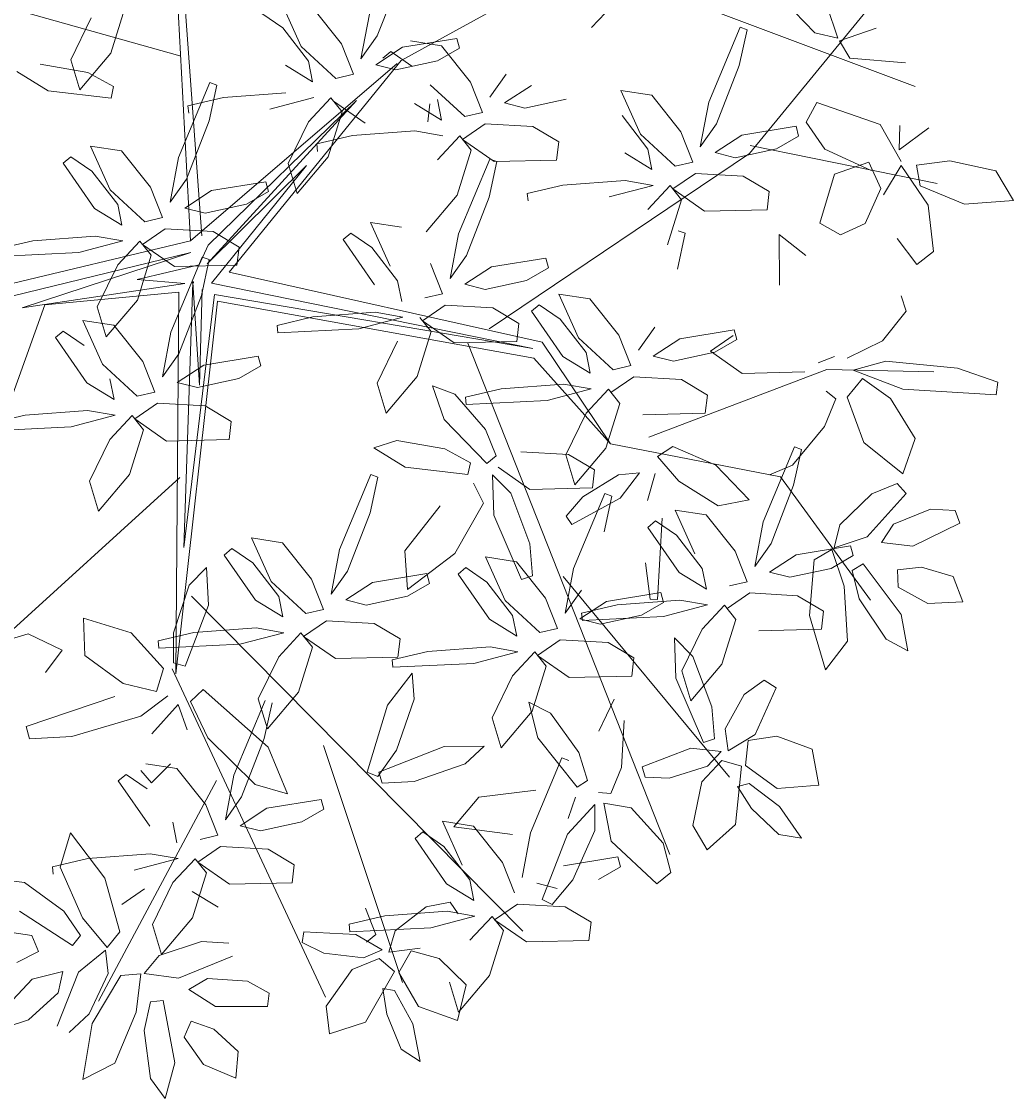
# Model space of a CAD drawing. Header units: millimetres. Extents: x -1567 to 968, y -503 to 481.
# Tile 37 of 145: x -500.79 to -498.75, y -130.76 to -128.54. Entities that reach past the tile are written whole.
import ezdxf

# ---------------------------------------------------------------- set-up
doc = ezdxf.new("R2010")
doc.units = ezdxf.units.MM
doc.layers.add('ARBOLES', color=2, linetype='Continuous')
doc.layers.add('cota', color=253, linetype='Continuous', lineweight=0)
doc.styles.get("Standard").update_dxf_attribs({"font": 'arial.ttf'})

# ---------------------------------------------------------------- blocks, each defined once
blk = doc.blocks.new('ARR2')
at = {"layer": 'ARBOLES', "color": 82, "lineweight": 5, "true_color": 0x49ca12}
for p, q in [((2740.9134, 1214.7457), (2739.7186, 1215.0803)), ((2740.9352, 1214.3642), (2740.9083, 1214.8699)), ((2740.9588, 1214.3743), (2740.9225, 1214.8658)), ((2740.7999, 1214.8436), (2740.7711, 1214.751)), ((2740.6886, 1214.7374), (2740.7306, 1214.8236)), ((2740.7711, 1214.751), (2740.7073, 1214.6755)), ((2740.7238, 1214.7113), (2740.6253, 1214.7284)), ((2740.7073, 1214.6755), (2740.6886, 1214.7374)), ((2740.5776, 1214.7132), (2740.6423, 1214.6736)), ((2740.7768, 1214.6826), (2740.7238, 1214.7113)), ((2740.6423, 1214.6736), (2740.7715, 1214.6582)), ((2740.7715, 1214.6582), (2740.7768, 1214.6826)), ((2740.9106, 1214.5358), (2740.975, 1214.6902)), ((2740.9894, 1214.6849), (2740.9734, 1214.6113)), ((2740.975, 1214.6902), (2740.9894, 1214.6849)), ((2740.93, 1214.6426), (2741.0033, 1214.6599)), ((2740.9314, 1214.6274), (2740.93, 1214.6426)), ((2740.9734, 1214.6113), (2740.9268, 1214.4911)), ((2740.7292, 1214.5596), (2740.7932, 1214.5498)), ((2740.7699, 1214.4695), (2740.7292, 1214.5596)), ((2740.7932, 1214.5498), (2740.8529, 1214.4748)), ((2740.6728, 1214.5242), (2740.6887, 1214.5376)), ((2740.7374, 1214.4311), (2740.6728, 1214.5242)), ((2740.6887, 1214.5376), (2740.7319, 1214.508)), ((2740.8932, 1214.4438), (2740.9106, 1214.5358)), ((2740.7319, 1214.508), (2740.7852, 1214.4391)), ((2740.8529, 1214.4748), (2740.8776, 1214.4122)), ((2740.9268, 1214.4911), (2740.8932, 1214.4438)), ((2740.8411, 1214.4037), (2740.7699, 1214.4695)), ((2740.7936, 1214.3967), (2740.7374, 1214.4311)), ((2740.7852, 1214.4391), (2740.7936, 1214.3967)), ((2740.9653, 1214.4213), (2740.9234, 1214.4319)), ((2740.8776, 1214.4122), (2740.8411, 1214.4037)), ((2740.8833, 1214.389), (2740.8364, 1214.3569)), ((2740.9352, 1214.3642), (2740.2945, 1214.2111)), ((2740.5368, 1214.3474), (2740.6102, 1214.3646)), ((2740.6102, 1214.3646), (2740.7387, 1214.3742)), ((2740.7959, 1214.3643), (2740.7053, 1214.3404)), ((2740.7387, 1214.3742), (2740.7959, 1214.3643)), ((2740.7852, 1214.3145), (2740.8311, 1214.3638)), ((2740.8311, 1214.3638), (2740.8544, 1214.3345)), ((2740.3345, 1214.1933), (2740.9358, 1214.3402)), ((2740.7053, 1214.3404), (2740.5383, 1214.3322)), ((2740.9358, 1214.3402), (2740.5887, 1214.2261)), ((2740.8364, 1214.3569), (2740.9019, 1214.3111)), ((2740.8544, 1214.3345), (2740.8257, 1214.242)), ((2740.7432, 1214.2284), (2740.7852, 1214.3145)), ((2740.5887, 1214.2261), (2740.9234, 1214.2766)), ((2740.9234, 1214.2766), (2740.8256, 1214.2846)), ((2740.6354, 1214.2321), (2740.9114, 1214.2586)), ((2740.6354, 1214.2321), (2740.3772, 1213.5152)), ((2740.7618, 1214.1665), (2740.7432, 1214.2284)), ((2740.8257, 1214.242), (2740.7618, 1214.1665)), ((2740.7134, 1214.2002), (2740.7773, 1214.1904)), ((2740.754, 1214.1101), (2740.7134, 1214.2002)), ((2740.7773, 1214.1904), (2740.837, 1214.1154)), ((2740.6569, 1214.1648), (2740.6729, 1214.1782)), ((2740.7216, 1214.0717), (2740.6569, 1214.1648)), ((2740.6729, 1214.1782), (2740.716, 1214.1486)), ((2740.8773, 1214.0843), (2740.8947, 1214.1764)), ((2740.9109, 1214.1317), (2740.8773, 1214.0843)), ((2740.8252, 1214.0443), (2740.754, 1214.1101)), ((2740.837, 1214.1154), (2740.8618, 1214.0528)), ((2740.7693, 1214.0797), (2740.7777, 1214.0373)), ((2740.7777, 1214.0373), (2740.7216, 1214.0717)), ((2740.8618, 1214.0528), (2740.8252, 1214.0443)), ((2740.8675, 1214.0295), (2740.8205, 1213.9974)), ((2740.5943, 1214.0052), (2740.7228, 1214.0148)), ((2740.7228, 1214.0148), (2740.78, 1214.0049)), ((2740.5209, 1213.988), (2740.5943, 1214.0052)), ((2740.78, 1214.0049), (2740.6894, 1213.981)), ((2740.7693, 1213.9551), (2740.8152, 1214.0044)), ((2740.8152, 1214.0044), (2740.8386, 1213.9751)), ((2740.8205, 1213.9974), (2740.886, 1213.9517)), ((2740.6894, 1213.981), (2740.5224, 1213.9728)), ((2740.8386, 1213.9751), (2740.8098, 1213.8825)), ((2740.7273, 1213.869), (2740.7693, 1213.9551)), ((2740.8098, 1213.8825), (2740.746, 1213.807)), ((2740.746, 1213.807), (2740.7273, 1213.869)), ((2740.7145, 1213.5871), (2740.7177, 1213.5098)), ((2740.8127, 1213.5568), (2740.7145, 1213.5871)), ((2740.6007, 1213.5547), (2740.485, 1213.5199)), ((2740.6711, 1213.5211), (2740.6007, 1213.5547)), ((2740.6365, 1213.4749), (2740.6711, 1213.5211)), ((2740.7177, 1213.5098), (2740.7962, 1213.4524)), ((2740.7793, 1213.4252), (2740.5966, 1213.3638)), ((2740.5966, 1213.3638), (2740.6033, 1213.3383)), ((2740.6033, 1213.3383), (2740.6909, 1213.3429)), ((2740.6882, 1213.1446), (2740.667, 1213.0735)), ((2740.6506, 1213.0747), (2740.724, 1213.0919)), ((2740.652, 1213.0595), (2740.6506, 1213.0747)), ((2740.667, 1213.0735), (2740.7129, 1212.9693)), ((2740.5936, 1213.0419), (2740.5432, 1213.0483)), ((2740.6745, 1212.9832), (2740.5936, 1213.0419)), ((2740.5828, 1212.983), (2740.6923, 1212.9126)), ((2740.7087, 1212.9332), (2740.6745, 1212.9832)), ((2740.6081, 1212.9329), (2740.5392, 1212.9429)), ((2740.6218, 1212.8999), (2740.6081, 1212.9329)), ((2740.6923, 1212.9126), (2740.7087, 1212.9332)), ((2740.5775, 1212.8772), (2740.6218, 1212.8999)), ((2740.6723, 1212.8587), (2740.6091, 1212.8428)), ((2740.7043, 1212.8577), (2740.6605, 1212.7461)), ((2740.6623, 1212.8146), (2740.6723, 1212.8587)), ((2740.6091, 1212.8428), (2740.5356, 1212.7647)), ((2740.6018, 1212.7589), (2740.6623, 1212.8146)), ((2740.5532, 1212.7432), (2740.6018, 1212.7589))]:
    blk.add_line(p, q, dxfattribs=at)
at = {"layer": 'ARBOLES', "color": 86, "lineweight": 5, "true_color": 0x1a760a}
for p, q in [((2741.3693, 1214.7358), (2741.7422, 1214.9411)), ((2741.7609, 1214.8039), (2741.8498, 1214.897)), ((2741.3718, 1214.7631), (2741.4836, 1214.7814)), ((2741.388, 1214.7761), (2741.4519, 1214.7663)), ((2741.4889, 1214.7612), (2741.4436, 1214.735)), ((2741.4519, 1214.7663), (2741.5116, 1214.6913)), ((2741.4836, 1214.7814), (2741.4889, 1214.7612)), ((2741.4436, 1214.735), (2741.3584, 1214.7165)), ((2741.5855, 1214.7076), (2741.552, 1214.6603)), ((2741.4999, 1214.6202), (2741.4287, 1214.686)), ((2741.5116, 1214.6913), (2741.5364, 1214.6287)), ((2741.5822, 1214.6484), (2741.6374, 1214.6843)), ((2741.8213, 1214.6739), (2741.8852, 1214.6641)), ((2741.862, 1214.5838), (2741.8213, 1214.6739)), ((2741.444, 1214.6556), (2741.4523, 1214.6132)), ((2741.7092, 1214.6562), (2741.6241, 1214.6378)), ((2741.4523, 1214.6132), (2741.3962, 1214.6476)), ((2741.4237, 1214.6095), (2741.4282, 1214.6467)), ((2741.5364, 1214.6287), (2741.4999, 1214.6202)), ((2741.6241, 1214.6378), (2741.5822, 1214.6484)), ((2741.5421, 1214.6055), (2741.4952, 1214.5734)), ((2741.6404, 1214.5999), (2741.5421, 1214.6055)), ((2741.8239, 1214.6223), (2741.8772, 1214.5534)), ((2741.3974, 1214.5907), (2741.4546, 1214.5808)), ((2741.6938, 1214.568), (2741.6404, 1214.5999)), ((2741.444, 1214.531), (2741.4898, 1214.5803)), ((2741.4898, 1214.5803), (2741.5132, 1214.551)), ((2741.4952, 1214.5734), (2741.5606, 1214.5276)), ((2741.6893, 1214.5307), (2741.6938, 1214.568)), ((2741.5132, 1214.551), (2741.4844, 1214.4585)), ((2741.8856, 1214.511), (2741.8295, 1214.5454)), ((2741.8772, 1214.5534), (2741.8856, 1214.511)), ((2741.4872, 1214.3786), (2741.5517, 1214.5329)), ((2741.566, 1214.5277), (2741.55, 1214.454)), ((2741.5517, 1214.5329), (2741.566, 1214.5277)), ((2741.5606, 1214.5276), (2741.6893, 1214.5307)), ((2741.6288, 1214.4617), (2741.7022, 1214.4789)), ((2741.7022, 1214.4789), (2741.8307, 1214.4885)), ((2741.8879, 1214.4786), (2741.7973, 1214.4547)), ((2741.8307, 1214.4885), (2741.8879, 1214.4786)), ((2741.4844, 1214.4585), (2741.4206, 1214.383)), ((2741.55, 1214.454), (2741.5034, 1214.3339)), ((2741.6303, 1214.4465), (2741.6288, 1214.4617)), ((2741.3059, 1214.4024), (2741.3698, 1214.3926)), ((2741.3465, 1214.3123), (2741.3059, 1214.4024)), ((2741.4698, 1214.2865), (2741.4872, 1214.3786)), ((2741.3085, 1214.3507), (2741.3618, 1214.2818)), ((2741.4295, 1214.3176), (2741.4543, 1214.255)), ((2741.5034, 1214.3339), (2741.4698, 1214.2865)), ((2741.5552, 1214.3106), (2741.6671, 1214.3289)), ((2741.6671, 1214.3289), (2741.6723, 1214.3087)), ((2741.5001, 1214.2747), (2741.5552, 1214.3106)), ((2741.6723, 1214.3087), (2741.627, 1214.2825)), ((2741.3618, 1214.2818), (2741.3702, 1214.2395)), ((2741.5419, 1214.264), (2741.5001, 1214.2747)), ((2741.627, 1214.2825), (2741.5419, 1214.264)), ((2741.4543, 1214.255), (2741.4177, 1214.2465)), ((2741.6939, 1214.2545), (2741.7579, 1214.2447)), ((2741.7346, 1214.1645), (2741.6939, 1214.2545)), ((2741.4599, 1214.2317), (2741.413, 1214.1996)), ((2741.5582, 1214.2261), (2741.4599, 1214.2317)), ((2741.6375, 1214.2191), (2741.6534, 1214.2325)), ((2741.6534, 1214.2325), (2741.6966, 1214.2029)), ((2741.7579, 1214.2447), (2741.8176, 1214.1698)), ((2741.3725, 1214.2071), (2741.2819, 1214.1832)), ((2741.3153, 1214.217), (2741.3725, 1214.2071)), ((2741.4077, 1214.2066), (2741.4311, 1214.1773)), ((2741.6117, 1214.1942), (2741.5582, 1214.2261)), ((2741.7021, 1214.126), (2741.6375, 1214.2191)), ((2741.413, 1214.1996), (2741.4785, 1214.1539)), ((2741.6072, 1214.157), (2741.6117, 1214.1942)), ((2741.6966, 1214.2029), (2741.7499, 1214.134)), ((2741.4311, 1214.1773), (2741.4023, 1214.0847)), ((2741.8058, 1214.0986), (2741.7346, 1214.1645)), ((2741.8176, 1214.1698), (2741.8423, 1214.1071)), ((2741.3198, 1214.0712), (2741.3618, 1214.1573)), ((2741.4785, 1214.1539), (2741.6072, 1214.157)), ((2741.5062, 1214.1534), (2741.9224, 1213.0996)), ((2741.6594, 1214.1552), (2741.8003, 1213.9461)), ((2741.6422, 1214.1223), (2741.8003, 1213.9461)), ((2741.7583, 1214.0916), (2741.7021, 1214.126)), ((2741.7499, 1214.134), (2741.7583, 1214.0916)), ((2741.8423, 1214.1071), (2741.8058, 1214.0986)), ((2741.4023, 1214.0847), (2741.3385, 1214.0092)), ((2741.3385, 1214.0092), (2741.3198, 1214.0712)), ((2741.4336, 1214.0656), (2741.4573, 1213.9959)), ((2741.4793, 1214.0484), (2741.4336, 1214.0656)), ((2741.5015, 1214.0423), (2741.5749, 1214.0596)), ((2741.5749, 1214.0596), (2741.7034, 1214.0691)), ((2741.7606, 1214.0592), (2741.67, 1214.0353)), ((2741.7034, 1214.0691), (2741.7606, 1214.0592)), ((2741.7499, 1214.0095), (2741.7958, 1214.0588)), ((2741.7958, 1214.0588), (2741.8191, 1214.0294)), ((2741.5429, 1213.9756), (2741.4793, 1214.0484)), ((2741.503, 1214.0271), (2741.5015, 1214.0423)), ((2741.67, 1214.0353), (2741.503, 1214.0271)), ((2741.8191, 1214.0294), (2741.7904, 1213.9369)), ((2741.7079, 1213.9233), (2741.7499, 1214.0095)), ((2741.4573, 1213.9959), (2741.5452, 1213.9058)), ((2741.5648, 1213.9214), (2741.5429, 1213.9756)), ((2741.3603, 1213.9527), (2741.3126, 1213.9375)), ((2741.4588, 1213.9356), (2741.3603, 1213.9527)), ((2741.3126, 1213.9375), (2741.3773, 1213.8979)), ((2741.5118, 1213.9069), (2741.4588, 1213.9356)), ((2741.5452, 1213.9058), (2741.5648, 1213.9214)), ((2741.7138, 1213.9242), (2741.6155, 1213.9298)), ((2741.7265, 1213.8614), (2741.7079, 1213.9233)), ((2741.7673, 1213.8923), (2741.7138, 1213.9242)), ((2741.7904, 1213.9369), (2741.7265, 1213.8614)), ((2741.3773, 1213.8979), (2741.5065, 1213.8825)), ((2741.5065, 1213.8825), (2741.5118, 1213.9069)), ((2741.5686, 1213.8977), (2741.634, 1213.8519)), ((2741.2422, 1213.7283), (2741.3067, 1213.8826)), ((2741.321, 1213.8774), (2741.305, 1213.8037)), ((2741.3067, 1213.8826), (2741.321, 1213.8774)), ((2741.557, 1213.8823), (2741.56, 1213.7993)), ((2741.5947, 1213.8441), (2741.557, 1213.8823)), ((2741.7628, 1213.8551), (2741.7673, 1213.8923)), ((2741.5181, 1213.8651), (2741.5386, 1213.8235)), ((2741.634, 1213.8519), (2741.7628, 1213.8551)), ((2741.6338, 1213.7401), (2741.5947, 1213.8441)), ((2741.7089, 1213.7968), (2741.7429, 1213.8367)), ((2741.7241, 1213.6891), (2741.7885, 1213.8435)), ((2741.3763, 1213.7255), (2741.4497, 1213.818)), ((2741.5386, 1213.8235), (2741.4794, 1213.7197)), ((2741.305, 1213.8037), (2741.2584, 1213.6836)), ((2741.56, 1213.7993), (2741.6169, 1213.6665)), ((2741.7205, 1213.7795), (2741.7089, 1213.7968)), ((2741.6393, 1213.674), (2741.6338, 1213.7401)), ((2741.2248, 1213.6363), (2741.2422, 1213.7283)), ((2741.3824, 1213.6459), (2741.3763, 1213.7255)), ((2741.4794, 1213.7197), (2741.3824, 1213.6459)), ((2741.5427, 1213.713), (2741.6067, 1213.7031)), ((2741.5834, 1213.6229), (2741.5427, 1213.713)), ((2741.6067, 1213.7031), (2741.6664, 1213.6282)), ((2741.882, 1213.6257), (2741.8726, 1213.7005)), ((2741.2584, 1213.6836), (2741.2248, 1213.6363)), ((2741.3103, 1213.6603), (2741.4221, 1213.6786)), ((2741.4221, 1213.6786), (2741.4273, 1213.6584)), ((2741.4862, 1213.6775), (2741.5022, 1213.6909)), ((2741.5509, 1213.5844), (2741.4862, 1213.6775)), ((2741.5022, 1213.6909), (2741.5454, 1213.6613)), ((2741.6169, 1213.6665), (2741.6393, 1213.674)), ((2741.7067, 1213.5971), (2741.7241, 1213.6891)), ((2741.9976, 1213.6464), (2741.9414, 1213.6808)), ((2741.9892, 1213.6888), (2741.9976, 1213.6464)), ((2741.1845, 1213.6673), (2741.2093, 1213.6047)), ((2741.2551, 1213.6244), (2741.3103, 1213.6603)), ((2741.4273, 1213.6584), (2741.382, 1213.6322)), ((2741.5454, 1213.6613), (2741.5987, 1213.5924)), ((2741.7026, 1213.6723), (2742.0451, 1213.2589)), ((2742.0816, 1213.6619), (2742.0451, 1213.6534)), ((2741.382, 1213.6322), (2741.2969, 1213.6137)), ((2741.7402, 1213.6445), (2741.7067, 1213.5971)), ((2741.7921, 1213.6211), (2741.904, 1213.6395)), ((2741.904, 1213.6395), (2741.9092, 1213.6193)), ((2742.0873, 1213.6387), (2742.0404, 1213.6066)), ((2742.1856, 1213.6331), (2742.0873, 1213.6387)), ((2742.2391, 1213.6012), (2742.1856, 1213.6331)), ((2741.2969, 1213.6137), (2741.2551, 1213.6244)), ((2741.6546, 1213.5571), (2741.5834, 1213.6229)), ((2741.6664, 1213.6282), (2741.6911, 1213.5655)), ((2741.7369, 1213.5853), (2741.7921, 1213.6211)), ((2741.7408, 1213.5971), (2741.8142, 1213.6143)), ((2741.8142, 1213.6143), (2741.9427, 1213.6239)), ((2741.9092, 1213.6193), (2741.8639, 1213.593)), ((2741.8973, 1213.6255), (2741.882, 1213.6257)), ((2741.9999, 1213.614), (2741.9093, 1213.5901)), ((2741.9427, 1213.6239), (2741.9999, 1213.614)), ((2741.9892, 1213.5642), (2742.0351, 1213.6136)), ((2742.0351, 1213.6136), (2742.0584, 1213.5842)), ((2742.3127, 1213.6266), (2742.3679, 1213.5432)), ((2741.2093, 1213.6047), (2741.1728, 1213.5962)), ((2741.5987, 1213.5924), (2741.607, 1213.55)), ((2741.7788, 1213.5746), (2741.7369, 1213.5853)), ((2741.7423, 1213.5819), (2741.7408, 1213.5971)), ((2741.9093, 1213.5901), (2741.7423, 1213.5819)), ((2741.8639, 1213.593), (2741.7788, 1213.5746)), ((2742.2103, 1213.5924), (2742.2433, 1213.4802)), ((2742.2346, 1213.5639), (2742.2391, 1213.6012)), ((2742.4128, 1213.5195), (2742.3986, 1213.5945)), ((2741.215, 1213.5814), (2741.168, 1213.5493)), ((2741.3132, 1213.5759), (2741.215, 1213.5814)), ((2741.3667, 1213.544), (2741.3132, 1213.5759)), ((2741.607, 1213.55), (2741.5509, 1213.5844)), ((2741.6911, 1213.5655), (2741.6546, 1213.5571)), ((2741.9472, 1213.4781), (2741.9892, 1213.5642)), ((2742.0584, 1213.5842), (2742.0297, 1213.4917)), ((2742.1058, 1213.5608), (2742.2346, 1213.5639)), ((2741.1627, 1213.5563), (2741.1861, 1213.527)), ((2741.168, 1213.5493), (2741.2335, 1213.5036)), ((2741.3622, 1213.5067), (2741.3667, 1213.544)), ((2741.6968, 1213.5423), (2741.6499, 1213.5102)), ((2741.7951, 1213.5367), (2741.6968, 1213.5423)), ((2741.9318, 1213.5462), (2741.9348, 1213.4632)), ((2741.9696, 1213.508), (2741.9318, 1213.5462)), ((2742.3679, 1213.5432), (2742.4128, 1213.5195)), ((2741.1861, 1213.527), (2741.1573, 1213.4344)), ((2741.4237, 1213.518), (2741.5522, 1213.5276)), ((2741.5522, 1213.5276), (2741.6094, 1213.5176)), ((2741.8486, 1213.5048), (2741.7951, 1213.5367)), ((2742.2433, 1213.4802), (2742.2881, 1213.5393)), ((2741.2335, 1213.5036), (2741.3622, 1213.5067)), ((2741.3503, 1213.5007), (2741.4237, 1213.518)), ((2741.3517, 1213.4855), (2741.3503, 1213.5007)), ((2741.6094, 1213.5176), (2741.5188, 1213.4937)), ((2741.5987, 1213.4679), (2741.6446, 1213.5172)), ((2741.6446, 1213.5172), (2741.6679, 1213.4879)), ((2741.6499, 1213.5102), (2741.7153, 1213.4644)), ((2741.844, 1213.4676), (2741.8486, 1213.5048)), ((2742.0086, 1213.404), (2741.9696, 1213.508)), ((2741.5188, 1213.4937), (2741.3517, 1213.4855)), ((2741.6679, 1213.4879), (2741.6391, 1213.3953)), ((2741.9658, 1213.4162), (2741.9472, 1213.4781)), ((2742.0297, 1213.4917), (2741.9658, 1213.4162)), ((2741.3916, 1213.4732), (2741.3406, 1213.4076)), ((2741.396, 1213.4197), (2741.3916, 1213.4732)), ((2741.5567, 1213.3817), (2741.5987, 1213.4679)), ((2741.7153, 1213.4644), (2741.844, 1213.4676)), ((2741.9348, 1213.4632), (2741.9917, 1213.3304)), ((2742.1166, 1213.4588), (2742.0752, 1213.4296)), ((2742.1413, 1213.4433), (2742.1166, 1213.4588)), ((2742.0752, 1213.4296), (2742.0366, 1213.3588)), ((2742.0982, 1213.3471), (2742.1413, 1213.4433)), ((2741.3406, 1213.4076), (2741.2992, 1213.2692)), ((2741.3593, 1213.3148), (2741.396, 1213.4197)), ((2741.632, 1213.4135), (2741.6504, 1213.3399)), ((2741.6767, 1213.3909), (2741.632, 1213.4135)), ((2741.8081, 1213.4202), (2741.7762, 1213.3538)), ((2741.6391, 1213.3953), (2741.5753, 1213.3198)), ((2741.735, 1213.3098), (2741.6767, 1213.3909)), ((2742.0141, 1213.3379), (2742.0086, 1213.404)), ((2741.5753, 1213.3198), (2741.5567, 1213.3817)), ((2741.823, 1213.2793), (2741.8287, 1213.3759)), ((2742.0366, 1213.3588), (2742.0428, 1213.3136)), ((2742.0428, 1213.3136), (2742.0982, 1213.3471)), ((2742.1426, 1213.3436), (2742.0835, 1213.3346)), ((2742.2155, 1213.3166), (2742.1426, 1213.3436)), ((2741.2088, 1213.3241), (2741.3717, 1212.8358)), ((2741.4573, 1213.3225), (2741.3229, 1213.2693)), ((2741.5403, 1213.3232), (2741.4573, 1213.3225)), ((2741.501, 1213.2866), (2741.5403, 1213.3232)), ((2741.6504, 1213.3399), (2741.7318, 1213.2384)), ((2741.9658, 1213.3187), (2741.8656, 1213.2806)), ((2742.0284, 1213.3123), (2741.9658, 1213.3187)), ((2741.9917, 1213.3304), (2742.0141, 1213.3379)), ((2742.0835, 1213.3346), (2742.0784, 1213.2833)), ((2741.3211, 1213.2606), (2741.3593, 1213.3148)), ((2741.6357, 1213.1444), (2741.7001, 1213.2988)), ((2741.7001, 1213.2988), (2741.7145, 1213.2935)), ((2741.7527, 1213.2522), (2741.735, 1213.3098)), ((2741.9997, 1213.2816), (2742.0284, 1213.3123)), ((2742.2292, 1213.2425), (2742.2155, 1213.3166)), ((2741.396, 1213.2504), (2741.501, 1213.2866)), ((2741.8006, 1213.2254), (2741.823, 1213.2793)), ((2741.8656, 1213.2806), (2741.8714, 1213.2591)), ((2741.9212, 1213.2569), (2741.9997, 1213.2816)), ((2742.0296, 1213.2933), (2741.9882, 1213.2496)), ((2742.0698, 1213.282), (2742.0296, 1213.2933)), ((2742.0575, 1213.1617), (2742.0698, 1213.282)), ((2742.0784, 1213.2833), (2742.1438, 1213.2359)), ((2741.2992, 1213.2692), (2741.3211, 1213.2606)), ((2741.3229, 1213.2693), (2741.3298, 1213.2467)), ((2741.7318, 1213.2384), (2741.7527, 1213.2522)), ((2741.8714, 1213.2591), (2741.9212, 1213.2569)), ((2741.3298, 1213.2467), (2741.396, 1213.2504)), ((2741.5289, 1213.2177), (2741.6461, 1213.2322)), ((2741.9882, 1213.2496), (2741.9701, 1213.1593)), ((2742.0617, 1213.2399), (2742.0856, 1213.246)), ((2742.0909, 1213.1949), (2742.0617, 1213.2399)), ((2742.0856, 1213.246), (2742.148, 1213.1986)), ((2742.1438, 1213.2359), (2742.2292, 1213.2425)), ((2741.2042, 1213.2134), (2741.2095, 1213.1932)), ((2741.4775, 1213.1566), (2741.5289, 1213.2177)), ((2741.7279, 1213.2179), (2741.7133, 1213.1739)), ((2741.7757, 1213.2279), (2741.8006, 1213.2254)), ((2741.2095, 1213.1932), (2741.1642, 1213.167)), ((2741.7677, 1213.2029), (2741.7117, 1213.1416)), ((2741.7678, 1213.1492), (2741.7677, 1213.2029)), ((2741.7868, 1213.2057), (2741.8014, 1213.1273)), ((2741.8427, 1213.1958), (2741.7868, 1213.2057)), ((2741.9089, 1213.1229), (2741.8427, 1213.1958)), ((2742.1469, 1213.141), (2742.0909, 1213.1949)), ((2742.148, 1213.1986), (2742.1936, 1213.1338)), ((2741.4543, 1213.1682), (2741.5183, 1213.1584)), ((2741.495, 1213.0781), (2741.4543, 1213.1682)), ((2741.3979, 1213.1328), (2741.4138, 1213.1462)), ((2741.4138, 1213.1462), (2741.457, 1213.1166)), ((2741.5984, 1213.1413), (2741.4775, 1213.1566)), ((2741.5183, 1213.1584), (2741.578, 1213.0834)), ((2741.6183, 1213.0524), (2741.6357, 1213.1444)), ((2741.7117, 1213.1416), (2741.6592, 1213.007)), ((2741.7228, 1213.0476), (2741.7678, 1213.1492)), ((2741.9701, 1213.1593), (2741.9995, 1213.1096)), ((2741.9995, 1213.1096), (2742.0575, 1213.1617)), ((2742.1936, 1213.1338), (2742.1469, 1213.141)), ((2741.4625, 1213.0397), (2741.3979, 1213.1328)), ((2741.8014, 1213.1273), (2741.8954, 1213.0393)), ((2741.9247, 1213.0627), (2741.9089, 1213.1229)), ((2741.1488, 1213.0788), (2741.0954, 1213.1107)), ((2741.457, 1213.1166), (2741.5103, 1213.0477)), ((2741.1443, 1213.0415), (2741.1488, 1213.0788)), ((2741.578, 1213.0834), (2741.6027, 1213.0208)), ((2741.7037, 1213.0764), (2741.8156, 1213.0947)), ((2741.8208, 1213.0745), (2741.7755, 1213.0483)), ((2741.8156, 1213.0947), (2741.8208, 1213.0745)), ((2741.8954, 1213.0393), (2741.9247, 1213.0627)), ((2741.5187, 1213.0053), (2741.4625, 1213.0397)), ((2741.5103, 1213.0477), (2741.5187, 1213.0053)), ((2741.6904, 1213.0298), (2741.6486, 1213.0405)), ((2741.6804, 1212.9966), (2741.7228, 1213.0476)), ((2741.3172, 1212.935), (2741.2954, 1212.9893)), ((2741.4206, 1212.9917), (2741.3566, 1212.9426)), ((2741.4703, 1213.0015), (2741.4206, 1212.9917)), ((2741.4866, 1212.9773), (2741.4703, 1213.0015)), ((2741.6084, 1212.9976), (2741.5615, 1212.9655)), ((2741.7067, 1212.992), (2741.6084, 1212.9976)), ((2741.6592, 1213.007), (2741.6804, 1212.9966)), ((2741.7602, 1212.9601), (2741.7067, 1212.992)), ((2741.2619, 1212.956), (2741.3353, 1212.9732)), ((2741.3353, 1212.9732), (2741.4638, 1212.9828)), ((2741.521, 1212.9729), (2741.4304, 1212.949)), ((2741.4638, 1212.9828), (2741.521, 1212.9729)), ((2741.5103, 1212.9231), (2741.5562, 1212.9724)), ((2741.5562, 1212.9724), (2741.5795, 1212.9431)), ((2741.5615, 1212.9655), (2741.627, 1212.9197)), ((2741.2634, 1212.9408), (2741.2619, 1212.956)), ((2741.4304, 1212.949), (2741.2634, 1212.9408)), ((2741.3566, 1212.9426), (2741.3439, 1212.8989)), ((2741.5795, 1212.9431), (2741.5508, 1212.8505)), ((2741.7557, 1212.9228), (2741.7602, 1212.9601)), ((2741.1686, 1212.9408), (2741.1651, 1212.9188)), ((2741.2755, 1212.9348), (2741.1686, 1212.9408)), ((2741.3302, 1212.9035), (2741.2755, 1212.9348)), ((2741.2977, 1212.9194), (2741.3172, 1212.935)), ((2741.627, 1212.9197), (2741.7557, 1212.9228)), ((2741.1651, 1212.9188), (2741.2097, 1212.8965)), ((2741.2914, 1212.8872), (2741.3302, 1212.9035)), ((2741.3439, 1212.8989), (2741.4081, 1212.9069)), ((2741.3896, 1212.9015), (2741.3641, 1212.8567)), ((2741.4472, 1212.8857), (2741.3896, 1212.9015)), ((2741.2097, 1212.8965), (2741.2914, 1212.8872)), ((2741.3235, 1212.8857), (2741.2679, 1212.8626)), ((2741.3556, 1212.859), (2741.3235, 1212.8857)), ((2741.5028, 1212.8314), (2741.4472, 1212.8857)), ((2741.2679, 1212.8626), (2741.2147, 1212.7875)), ((2741.2955, 1212.7542), (2741.3556, 1212.859)), ((2741.3641, 1212.8567), (2741.4045, 1212.7868)), ((2741.0974, 1212.8143), (2741.0525, 1212.8388)), ((2741.4869, 1212.7751), (2741.4683, 1212.837)), ((2741.4852, 1212.7581), (2741.5028, 1212.8314)), ((2741.5508, 1212.8505), (2741.4869, 1212.7751)), ((2741.0939, 1212.7868), (2741.0974, 1212.8143)), ((2741.3311, 1212.8239), (2741.3554, 1212.8197)), ((2741.3395, 1212.7709), (2741.3311, 1212.8239)), ((2741.3554, 1212.8197), (2741.3931, 1212.751)), ((2741.2147, 1212.7875), (2741.2213, 1212.7302)), ((2741.4045, 1212.7868), (2741.4852, 1212.7581)), ((2741.3688, 1212.6988), (2741.3395, 1212.7709)), ((2741.2213, 1212.7302), (2741.2955, 1212.7542)), ((2741.3931, 1212.751), (2741.4085, 1212.6733)), ((2741.4085, 1212.6733), (2741.3688, 1212.6988)), ((2741.0286, 1212.6386), (2741.0335, 1212.6938))]:
    blk.add_line(p, q, dxfattribs=at)
at = {"layer": 'ARBOLES', "color": 88, "lineweight": 5, "true_color": 0x0d3805}
for p, q in [((2741.7422, 1214.9411), (2742.4277, 1214.6823)), ((2742.0863, 1214.5442), (2742.3668, 1214.8866)), ((2742.1569, 1214.8589), (2742.2212, 1214.7932)), ((2742.2684, 1214.7816), (2742.2457, 1214.8494)), ((2742.0026, 1214.6501), (2742.0671, 1214.8044)), ((2742.0814, 1214.7992), (2742.0654, 1214.7255)), ((2742.0671, 1214.8044), (2742.0814, 1214.7992)), ((2742.2212, 1214.7932), (2742.2684, 1214.7816)), ((2742.3472, 1214.8022), (2742.272, 1214.7764)), ((2742.272, 1214.7764), (2742.2932, 1214.7405)), ((2742.2932, 1214.7405), (2742.4079, 1214.731)), ((2742.0654, 1214.7255), (2742.0188, 1214.6054)), ((2741.8852, 1214.6641), (2741.9449, 1214.5891)), ((2741.9852, 1214.558), (2742.0026, 1214.6501)), ((2742.2254, 1214.6493), (2742.2034, 1214.6091)), ((2742.3553, 1214.6039), (2742.2254, 1214.6493)), ((2742.2034, 1214.6091), (2742.2417, 1214.5529)), ((2741.9332, 1214.518), (2741.862, 1214.5838)), ((2741.9449, 1214.5891), (2741.9697, 1214.5265)), ((2742.0188, 1214.6054), (2741.9852, 1214.558)), ((2742.0707, 1214.5821), (2742.1825, 1214.6004)), ((2742.1825, 1214.6004), (2742.1877, 1214.5802)), ((2742.3991, 1214.5276), (2742.3553, 1214.6039)), ((2742.3961, 1214.6022), (2742.3945, 1214.5515)), ((2742.3945, 1214.5515), (2742.4557, 1214.597)), ((2742.0155, 1214.5462), (2742.0707, 1214.5821)), ((2742.1877, 1214.5802), (2742.1424, 1214.554)), ((2741.5502, 1214.183), (2742.0863, 1214.5442)), ((2742.0573, 1214.5355), (2742.0155, 1214.5462)), ((2742.1424, 1214.554), (2742.0573, 1214.5355)), ((2742.088, 1214.5607), (2742.4728, 1214.4827)), ((2742.2417, 1214.5529), (2742.3371, 1214.5093)), ((2741.9697, 1214.5265), (2741.9332, 1214.518)), ((2742.3322, 1214.5263), (2742.2618, 1214.5016)), ((2742.3572, 1214.4723), (2742.3322, 1214.5263)), ((2742.3988, 1214.5195), (2742.3627, 1214.4594)), ((2742.4542, 1214.4377), (2742.3988, 1214.5195)), ((2742.4991, 1214.5291), (2742.4303, 1214.5202)), ((2742.4303, 1214.5202), (2742.4377, 1214.4774)), ((2742.5941, 1214.5084), (2742.4991, 1214.5291)), ((2741.9754, 1214.5032), (2741.9284, 1214.4711)), ((2742.0736, 1214.4977), (2741.9754, 1214.5032)), ((2742.1271, 1214.4658), (2742.0736, 1214.4977)), ((2742.2618, 1214.5016), (2742.2315, 1214.4009)), ((2742.6301, 1214.4471), (2742.5941, 1214.5084)), ((2741.8772, 1214.4288), (2741.9231, 1214.4781)), ((2741.9231, 1214.4781), (2741.9465, 1214.4488)), ((2742.4377, 1214.4774), (2742.529, 1214.4396)), ((2741.9284, 1214.4711), (2741.9939, 1214.4254)), ((2742.1226, 1214.4285), (2742.1271, 1214.4658)), ((2742.3248, 1214.3999), (2742.3572, 1214.4723)), ((2741.9465, 1214.4488), (2741.9177, 1214.3562)), ((2741.9939, 1214.4254), (2742.1226, 1214.4285)), ((2742.4652, 1214.3423), (2742.4542, 1214.4377)), ((2742.529, 1214.4396), (2742.6301, 1214.4471)), ((2741.9397, 1214.3851), (2741.9541, 1214.3798)), ((2742.2315, 1214.4009), (2742.2736, 1214.3766)), ((2742.2736, 1214.3766), (2742.3248, 1214.3999)), ((2741.9541, 1214.3798), (2741.9381, 1214.3062)), ((2742.1474, 1214.3773), (2742.1484, 1214.2727)), ((2742.2023, 1214.3344), (2742.1474, 1214.3773)), ((2742.3904, 1214.3691), (2742.4313, 1214.3153)), ((2742.4313, 1214.3153), (2742.4652, 1214.3423)), ((2742.3988, 1214.2512), (2742.4094, 1214.2196)), ((2742.4094, 1214.2196), (2742.3603, 1214.1579)), ((2741.8915, 1214.1861), (2741.8579, 1214.1387)), ((2741.8881, 1214.1269), (2741.9433, 1214.1627)), ((2741.9433, 1214.1627), (2742.0552, 1214.1811)), ((2742.0531, 1214.1691), (2742.0062, 1214.137)), ((2742.0552, 1214.1811), (2742.0604, 1214.1609)), ((2742.0604, 1214.1609), (2742.0151, 1214.1346)), ((2742.3603, 1214.1579), (2742.2877, 1214.1225)), ((2741.93, 1214.1162), (2741.8881, 1214.1269)), ((2742.0151, 1214.1346), (2741.93, 1214.1162)), ((2742.0062, 1214.137), (2742.0717, 1214.0912)), ((2742.2281, 1214.113), (2742.2618, 1214.1258)), ((2741.8793, 1213.96), (2742.2455, 1214.0994)), ((2742.2455, 1214.0994), (2742.4659, 1214.0946)), ((2742.3676, 1214.116), (2742.3003, 1214.0979)), ((2742.3003, 1214.0979), (2742.4025, 1214.0584)), ((2742.5152, 1214.1017), (2742.3676, 1214.116)), ((2742.5982, 1214.0733), (2742.5152, 1214.1017)), ((2741.848, 1214.0839), (2741.8011, 1214.0518)), ((2741.9463, 1214.0783), (2741.848, 1214.0839)), ((2741.9998, 1214.0464), (2741.9463, 1214.0783)), ((2742.0717, 1214.0912), (2742.2004, 1214.0943)), ((2742.319, 1214.0806), (2742.288, 1214.042)), ((2742.3766, 1214.0395), (2742.319, 1214.0806)), ((2742.5948, 1214.0471), (2742.5982, 1214.0733)), ((2742.2444, 1214.0542), (2742.2642, 1214.0389)), ((2742.4025, 1214.0584), (2742.5948, 1214.0471)), ((2741.9953, 1214.0092), (2741.9998, 1214.0464)), ((2742.2642, 1214.0389), (2742.2411, 1213.9814)), ((2742.288, 1214.042), (2742.3223, 1213.9488)), ((2742.428, 1213.957), (2742.3766, 1214.0395)), ((2741.8666, 1214.006), (2741.9953, 1214.0092)), ((2742.2411, 1213.9814), (2742.1749, 1213.9023)), ((2741.8003, 1213.9461), (2742.1503, 1213.8779)), ((2741.8967, 1213.9201), (2741.9283, 1213.9402)), ((2741.9283, 1213.9402), (2742.0173, 1213.9018)), ((2742.1146, 1213.7855), (2742.179, 1213.9399)), ((2742.179, 1213.9399), (2742.1934, 1213.9346)), ((2742.3223, 1213.9488), (2742.4021, 1213.884)), ((2742.4021, 1213.884), (2742.428, 1213.957)), ((2741.9409, 1213.8692), (2741.8967, 1213.9201)), ((2742.1934, 1213.9346), (2742.1774, 1213.861)), ((2742.0173, 1213.9018), (2742.0857, 1213.8304)), ((2742.1749, 1213.9023), (2742.1278, 1213.8821)), ((2741.7429, 1213.8367), (2741.817, 1213.8824)), ((2741.817, 1213.8824), (2741.86, 1213.8862)), ((2741.86, 1213.8862), (2741.8199, 1213.834)), ((2741.8766, 1213.8293), (2741.8925, 1213.8851)), ((2742.1503, 1213.8779), (2742.336, 1213.6237)), ((2742.0221, 1213.8184), (2741.9409, 1213.8692)), ((2742.1774, 1213.861), (2742.1308, 1213.7408)), ((2742.3906, 1213.8645), (2742.3383, 1213.8433)), ((2742.4089, 1213.8437), (2742.3906, 1213.8645)), ((2741.8199, 1213.834), (2741.7205, 1213.7795)), ((2741.8029, 1213.8382), (2741.7869, 1213.7646)), ((2741.7885, 1213.8435), (2741.8029, 1213.8382)), ((2742.0857, 1213.8304), (2742.0221, 1213.8184)), ((2742.3383, 1213.8433), (2742.2725, 1213.7791)), ((2742.3288, 1213.7546), (2742.4089, 1213.8437)), ((2741.9332, 1213.8093), (2741.9972, 1213.7995)), ((2741.9739, 1213.7192), (2741.9332, 1213.8093)), ((2742.4594, 1213.8111), (2742.3832, 1213.7802)), ((2742.5104, 1213.8088), (2742.4594, 1213.8111)), ((2742.5194, 1213.7825), (2742.5104, 1213.8088)), ((2741.8768, 1213.7739), (2741.8927, 1213.7873)), ((2741.8927, 1213.7873), (2741.9359, 1213.7577)), ((2741.9067, 1213.7925), (2741.8973, 1213.6255)), ((2741.9972, 1213.7995), (2742.0569, 1213.7245)), ((2742.0972, 1213.6935), (2742.1146, 1213.7855)), ((2741.9414, 1213.6808), (2741.8768, 1213.7739)), ((2742.2725, 1213.7791), (2742.261, 1213.7318)), ((2742.3832, 1213.7802), (2742.3584, 1213.7424)), ((2742.4231, 1213.7351), (2742.5194, 1213.7825)), ((2741.9359, 1213.7577), (2741.9892, 1213.6888)), ((2742.1308, 1213.7408), (2742.0972, 1213.6935)), ((2742.261, 1213.7318), (2742.3288, 1213.7546)), ((2742.3584, 1213.7424), (2742.4231, 1213.7351)), ((2742.0569, 1213.7245), (2742.0816, 1213.6619)), ((2742.1826, 1213.7175), (2742.2945, 1213.7358)), ((2742.2558, 1213.7282), (2742.2199, 1213.707)), ((2742.2816, 1213.653), (2742.2558, 1213.7282)), ((2742.2945, 1213.7358), (2742.2997, 1213.7157)), ((2742.1274, 1213.6816), (2742.1826, 1213.7175)), ((2742.2199, 1213.707), (2742.2103, 1213.5924)), ((2742.2997, 1213.7157), (2742.2544, 1213.6894)), ((2742.3208, 1213.6989), (2742.2982, 1213.6853)), ((2742.3986, 1213.5945), (2742.3208, 1213.6989)), ((2742.1693, 1213.671), (2742.1274, 1213.6816)), ((2742.2544, 1213.6894), (2742.1693, 1213.671)), ((2742.2982, 1213.6853), (2742.3127, 1213.6266)), ((2742.4407, 1213.6918), (2742.3913, 1213.6861)), ((2742.3913, 1213.6861), (2742.3926, 1213.6504)), ((2742.5059, 1213.6724), (2742.4407, 1213.6918)), ((2742.2881, 1213.5393), (2742.2816, 1213.653)), ((2742.5257, 1213.6207), (2742.5059, 1213.6724)), ((2742.3926, 1213.6504), (2742.4536, 1213.6169)), ((2742.4536, 1213.6169), (2742.5257, 1213.6207))]:
    blk.add_line(p, q, dxfattribs=at)
at = {"layer": 'ARBOLES', "color": 74, "lineweight": 5, "true_color": 0x4bb521}
for p, q in [((2741.3665, 1214.9065), (2741.3199, 1214.7864)), ((2741.1631, 1214.7648), (2741.1224, 1214.8549)), ((2741.0819, 1214.8328), (2741.1251, 1214.8032)), ((2741.1863, 1214.8451), (2741.246, 1214.7701)), ((2741.2863, 1214.739), (2741.3037, 1214.8311)), ((2741.1251, 1214.8032), (2741.1783, 1214.7343)), ((2741.3199, 1214.7864), (2741.2863, 1214.739)), ((2741.2343, 1214.699), (2741.1631, 1214.7648)), ((2741.246, 1214.7701), (2741.2708, 1214.7075)), ((2741.3166, 1214.7272), (2741.3718, 1214.7631)), ((2741.3315, 1214.7407), (2741.3475, 1214.7541)), ((2741.3475, 1214.7541), (2741.3907, 1214.7245)), ((2741.1867, 1214.692), (2741.1306, 1214.7263)), ((2741.1783, 1214.7343), (2741.1867, 1214.692)), ((2741.3584, 1214.7165), (2741.3166, 1214.7272)), ((2741.2708, 1214.7075), (2741.2343, 1214.699)), ((2741.0033, 1214.6599), (2741.1318, 1214.6695)), ((2741.189, 1214.6596), (2741.0985, 1214.6357)), ((2741.1783, 1214.6098), (2741.2242, 1214.6591)), ((2741.2242, 1214.6591), (2741.2476, 1214.6298)), ((2741.2296, 1214.6521), (2741.295, 1214.6064)), ((2741.2476, 1214.6298), (2741.2188, 1214.5372)), ((2741.1363, 1214.5237), (2741.1783, 1214.6098)), ((2741.269, 1214.5811), (2741.3974, 1214.5907)), ((2741.1956, 1214.5639), (2741.269, 1214.5811)), ((2741.197, 1214.5487), (2741.1956, 1214.5639)), ((2741.155, 1214.4617), (2741.1363, 1214.5237)), ((2741.2188, 1214.5372), (2741.155, 1214.4617)), ((2740.9786, 1214.4678), (2741.0905, 1214.4861)), ((2741.0905, 1214.4861), (2741.0957, 1214.466)), ((2740.9234, 1214.4319), (2740.9786, 1214.4678)), ((2741.0957, 1214.466), (2741.0504, 1214.4397)), ((2740.9816, 1214.3834), (2740.8833, 1214.389)), ((2741.0351, 1214.3515), (2740.9816, 1214.3834)), ((2741.2494, 1214.3669), (2741.2654, 1214.3803)), ((2741.3141, 1214.2738), (2741.2494, 1214.3669)), ((2741.2654, 1214.3803), (2741.3085, 1214.3507)), ((2740.9528, 1214.315), (2740.9715, 1214.3555)), ((2741.0306, 1214.3142), (2741.0351, 1214.3515)), ((2740.8947, 1214.1764), (2740.9592, 1214.3307)), ((2740.9735, 1214.3255), (2740.9575, 1214.2518)), ((2740.9592, 1214.3307), (2740.9735, 1214.3255)), ((2740.8256, 1214.2846), (2740.9528, 1214.315)), ((2740.9019, 1214.3111), (2741.0306, 1214.3142)), ((2740.9402, 1214.2786), (2740.9538, 1214.0668)), ((2740.9575, 1214.2518), (2740.9109, 1214.1317)), ((2740.9538, 1214.0668), (2740.9593, 1214.2641)), ((2741.1134, 1214.1901), (2741.1868, 1214.2074)), ((2741.1868, 1214.2074), (2741.3153, 1214.217)), ((2741.1149, 1214.1749), (2741.1134, 1214.1901)), ((2741.2819, 1214.1832), (2741.1149, 1214.1749)), ((2740.9628, 1214.1084), (2741.0746, 1214.1267)), ((2741.0746, 1214.1267), (2741.0798, 1214.1065)), ((2740.9076, 1214.0725), (2740.9628, 1214.1084)), ((2741.0798, 1214.1065), (2741.0345, 1214.0803)), ((2741.0345, 1214.0803), (2740.9494, 1214.0618)), ((2740.9494, 1214.0618), (2740.9076, 1214.0725)), ((2740.9657, 1214.024), (2740.8675, 1214.0295)), ((2741.0192, 1213.9921), (2740.9657, 1214.024)), ((2741.0147, 1213.9548), (2741.0192, 1213.9921)), ((2740.886, 1213.9517), (2741.0147, 1213.9548)), ((2741.0609, 1213.7521), (2741.1248, 1213.7423)), ((2741.1016, 1213.662), (2741.0609, 1213.7521)), ((2741.1248, 1213.7423), (2741.1845, 1213.6673)), ((2741.0044, 1213.7167), (2741.0204, 1213.7301)), ((2741.0204, 1213.7301), (2741.0635, 1213.7005)), ((2741.0691, 1213.6236), (2741.0044, 1213.7167)), ((2741.0635, 1213.7005), (2741.1168, 1213.6316)), ((2740.9321, 1213.655), (2740.9682, 1213.6913)), ((2740.9682, 1213.6913), (2740.9723, 1213.6134)), ((2740.9002, 1213.5569), (2740.9321, 1213.655)), ((2741.1728, 1213.5962), (2741.1016, 1213.662)), ((2740.9374, 1213.632), (2741.6198, 1212.9417)), ((2741.1168, 1213.6316), (2741.1252, 1213.5892)), ((2740.9723, 1213.6134), (2740.9243, 1213.4881)), ((2741.1252, 1213.5892), (2741.0691, 1213.6236)), ((2740.9418, 1213.5571), (2741.0703, 1213.5667)), ((2741.0703, 1213.5667), (2741.1275, 1213.5568)), ((2740.8793, 1213.4831), (2740.8127, 1213.5568)), ((2740.8685, 1213.5399), (2740.9418, 1213.5571)), ((2740.9003, 1213.4949), (2740.9002, 1213.5569)), ((2741.1275, 1213.5568), (2741.037, 1213.5329)), ((2741.1168, 1213.507), (2741.1627, 1213.5563)), ((2740.8699, 1213.5247), (2740.8685, 1213.5399)), ((2741.037, 1213.5329), (2740.8699, 1213.5247)), ((2741.0748, 1213.4209), (2741.1168, 1213.507)), ((2740.865, 1213.4358), (2740.8793, 1213.4831)), ((2740.8976, 1213.4825), (2741.2131, 1212.8057)), ((2740.9243, 1213.4881), (2740.9003, 1213.4949)), ((2740.7962, 1213.4524), (2740.865, 1213.4358)), ((2740.9615, 1213.4397), (2740.9349, 1213.4152)), ((2741.095, 1213.3213), (2740.9615, 1213.4397)), ((2741.1573, 1213.4344), (2741.0935, 1213.3589)), ((2740.8332, 1213.3848), (2740.8888, 1213.4267)), ((2740.8555, 1213.3486), (2740.9097, 1213.4086)), ((2740.9097, 1213.4086), (2740.9282, 1213.3565)), ((2740.9349, 1213.4152), (2740.9708, 1213.3404)), ((2741.0243, 1213.2631), (2741.0888, 1213.4174)), ((2741.0935, 1213.3589), (2741.0748, 1213.4209)), ((2741.1031, 1213.4122), (2741.0871, 1213.3385)), ((2740.6909, 1213.3429), (2740.8332, 1213.3848)), ((2740.9708, 1213.3404), (2741.0681, 1213.2439)), ((2741.0871, 1213.3385), (2741.0405, 1213.2184)), ((2741.135, 1213.2246), (2741.095, 1213.3213)), ((2740.843, 1213.2869), (2740.9069, 1213.2771)), ((2740.8937, 1213.2867), (2740.8547, 1213.2477)), ((2740.9069, 1213.2771), (2740.9666, 1213.2021)), ((2740.9887, 1213.2525), (2740.7458, 1212.7974)), ((2740.7865, 1213.2514), (2740.8025, 1213.2649)), ((2740.8025, 1213.2649), (2740.8457, 1213.2353)), ((2740.8547, 1213.2477), (2740.833, 1213.273)), ((2741.007, 1213.171), (2741.0243, 1213.2631)), ((2740.8512, 1213.1584), (2740.7865, 1213.2514)), ((2741.0681, 1213.2439), (2741.135, 1213.2246)), ((2741.0405, 1213.2184), (2741.007, 1213.171)), ((2741.0924, 1213.1951), (2741.2042, 1213.2134)), ((2740.9666, 1213.2021), (2740.9914, 1213.1395)), ((2741.0372, 1213.1592), (2741.0924, 1213.1951)), ((2740.899, 1213.1664), (2740.9073, 1213.124)), ((2741.1642, 1213.167), (2741.0791, 1213.1485)), ((2740.7584, 1213.0511), (2740.6882, 1213.1446)), ((2741.0791, 1213.1485), (2741.0372, 1213.1592)), ((2740.9914, 1213.1395), (2740.9549, 1213.131)), ((2740.724, 1213.0919), (2740.8524, 1213.1015)), ((2740.8524, 1213.1015), (2740.9096, 1213.0916)), ((2740.9971, 1213.1162), (2740.9502, 1213.0841)), ((2741.0954, 1213.1107), (2740.9971, 1213.1162)), ((2740.9096, 1213.0916), (2740.8191, 1213.0677)), ((2740.899, 1213.0418), (2740.9448, 1213.0911)), ((2740.9448, 1213.0911), (2740.9682, 1213.0618)), ((2740.9502, 1213.0841), (2741.0156, 1213.0384)), ((2740.9682, 1213.0618), (2740.9394, 1212.9692)), ((2740.7896, 1212.9404), (2740.7584, 1213.0511)), ((2740.857, 1212.9557), (2740.899, 1213.0418)), ((2741.0156, 1213.0384), (2741.1443, 1213.0415)), ((2740.8403, 1213.0291), (2740.7934, 1212.997)), ((2740.992, 1212.9916), (2740.9385, 1213.0235)), ((2740.7129, 1212.9693), (2740.7635, 1212.9079)), ((2740.9394, 1212.9692), (2740.8756, 1212.8937)), ((2740.8756, 1212.8937), (2740.857, 1212.9557)), ((2740.7635, 1212.9079), (2740.7896, 1212.9404)), ((2740.9578, 1212.9208), (2740.8705, 1212.8919)), ((2741.014, 1212.917), (2740.9578, 1212.9208)), ((2740.7598, 1212.9027), (2740.7043, 1212.8577)), ((2740.7656, 1212.8544), (2740.7598, 1212.9027)), ((2740.8705, 1212.8919), (2740.8394, 1212.8545)), ((2740.9103, 1212.8452), (2741.0214, 1212.8902)), ((2740.7265, 1212.7712), (2740.7656, 1212.8544)), ((2740.8331, 1212.8536), (2740.7916, 1212.8502)), ((2740.8233, 1212.7747), (2740.8331, 1212.8536)), ((2740.8394, 1212.8545), (2740.9103, 1212.8452)), ((2740.7916, 1212.8502), (2740.7328, 1212.7514)), ((2740.9705, 1212.8444), (2740.9316, 1212.8213)), ((2741.0525, 1212.8388), (2740.9705, 1212.8444)), ((2740.9316, 1212.8213), (2740.9865, 1212.7864)), ((2740.8525, 1212.7964), (2740.8398, 1212.7372)), ((2740.8788, 1212.7987), (2740.8525, 1212.7964)), ((2740.9029, 1212.6708), (2740.8788, 1212.7987)), ((2740.9865, 1212.7864), (2741.0939, 1212.7868)), ((2740.685, 1212.733), (2740.7265, 1212.7712)), ((2740.7793, 1212.6696), (2740.8233, 1212.7747)), ((2740.7328, 1212.7514), (2740.7132, 1212.6361)), ((2740.9364, 1212.7563), (2740.922, 1212.7236)), ((2740.9834, 1212.7398), (2740.9364, 1212.7563)), ((2740.8398, 1212.7372), (2740.8528, 1212.6381)), ((2740.922, 1212.7236), (2740.9621, 1212.6668)), ((2741.0335, 1212.6938), (2740.9834, 1212.7398)), ((2740.7132, 1212.6361), (2740.7793, 1212.6696)), ((2740.8828, 1212.5972), (2740.9029, 1212.6708)), ((2740.9621, 1212.6668), (2741.0286, 1212.6386)), ((2740.8528, 1212.6381), (2740.8828, 1212.5972))]:
    blk.add_line(p, q, dxfattribs=at)
at = {"layer": 'ARBOLES', "color": 88, "lineweight": 5, "true_color": 0x193c0b}
for p, q in [((2740.9352, 1214.3642), (2741.3605, 1214.7299)), ((2741.0145, 1214.2999), (2741.3693, 1214.7358)), ((2741.2773, 1214.6535), (2740.9696, 1214.317)), ((2740.9715, 1214.3555), (2741.2773, 1214.6535)), ((2740.9696, 1214.317), (2741.1741, 1214.5194)), ((2741.1741, 1214.5194), (2740.9784, 1214.277)), ((2741.0504, 1214.4397), (2740.9653, 1214.4213)), ((2741.0145, 1214.2999), (2741.6594, 1214.1552)), ((2740.9216, 1213.7321), (2740.9402, 1214.2786)), ((2740.9784, 1214.277), (2741.6403, 1214.1425)), ((2740.9114, 1214.2586), (2740.9047, 1213.4719)), ((2740.9849, 1214.2535), (2740.9216, 1213.7321)), ((2741.6403, 1214.1425), (2740.9849, 1214.2535)), ((2740.9047, 1213.4719), (2740.9909, 1214.2402)), ((2740.9909, 1214.2402), (2741.6422, 1214.1223)), ((2740.9133, 1213.8764), (2740.0653, 1213.1056))]:
    blk.add_line(p, q, dxfattribs=at)
at = {"layer": 'ARBOLES', "color": 82, "lineweight": 9, "true_color": 0x49ca12}
blk.add_circle((2740.9402, 1214.2786), 0.00142, dxfattribs=at)
for s in ['P. de Arq. Enrique Guerrero Hernández.', 'P. de Arq. Adrian A. Romero Arguelles.', 'P. de Arq. Francisco Espitia Ramos.', 'P. de Arq. Hugo Suárez Ramírez.']:
    blk.add_text(s, height=1.6e-15, rotation=33.9755, dxfattribs=at).set_placement((2740.9402, 1214.2786))

msp = doc.modelspace()

# ---------------------------------------------------------------- block references
at = {"layer": 'cota'}
msp.add_blockref('ARR2', (-3241.3821, -1343.3531), dxfattribs=at)

doc.saveas('drawing.dxf')
